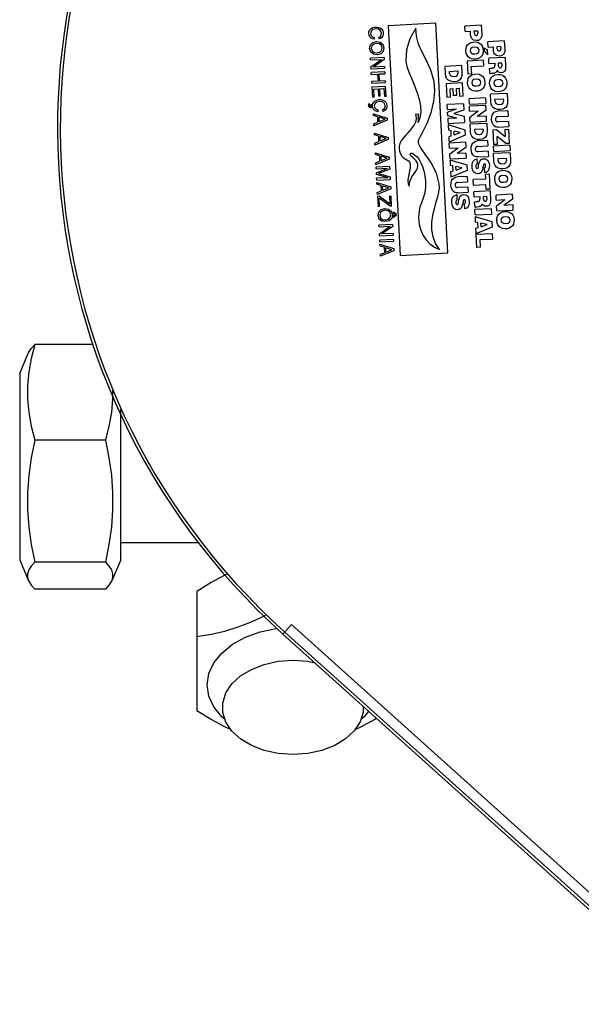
# Model space of a CAD drawing. Extents: x 40.7 to 137.4, y -250.8 to -221.5.
# Tile 152 of 256: x 62.0942 to 62.1619, y -240.1871 to -240.0683. Entities that reach past the tile are written whole.
import ezdxf

# ---------------------------------------------------------------- set-up
doc = ezdxf.new("R2010")
doc.units = 0
doc.header["$MEASUREMENT"] = 0
doc.layers.get('0').update_dxf_attribs({"linetype": 'CONTINUOUS'})

msp = doc.modelspace()

# ---------------------------------------------------------------- linework, layer by layer
at = {"color": 7, "linetype": 'Continuous'}
for p, q in [((62.13667, -240.06933), (62.13691, -240.06925)), ((62.13691, -240.06925), (62.13718, -240.06923)), ((62.13718, -240.06923), (62.13744, -240.06927)), ((62.13744, -240.06927), (62.13766, -240.06936)), ((62.14433, -240.06876), (62.1386, -240.06906)), ((62.1386, -240.06906), (62.14005, -240.09679)), ((62.14578, -240.09647), (62.14433, -240.06876)), ((62.14982, -240.06901), (62.14784, -240.06911)), ((62.14787, -240.06976), (62.14784, -240.06911)), ((62.14982, -240.06901), (62.14988, -240.07006)), ((62.13652, -240.06973), (62.13646, -240.07002)), ((62.13694, -240.0707), (62.13693, -240.07048)), ((62.13747, -240.07044), (62.13748, -240.07065)), ((62.13776, -240.07018), (62.13779, -240.06997)), ((62.14787, -240.06976), (62.1485, -240.06973)), ((62.14897, -240.06969), (62.14938, -240.06967)), ((62.14898, -240.06997), (62.14897, -240.06969)), ((62.14938, -240.06967), (62.14939, -240.06995)), ((62.13694, -240.0707), (62.13671, -240.07065)), ((62.13717, -240.07097), (62.13762, -240.07105)), ((62.13762, -240.07105), (62.13793, -240.0713)), ((62.13793, -240.0713), (62.13808, -240.07173)), ((62.14991, -240.07148), (62.15, -240.07172)), ((62.15259, -240.07089), (62.15061, -240.07099)), ((62.15064, -240.07164), (62.15061, -240.07099)), ((62.15064, -240.07164), (62.15127, -240.07161)), ((62.15173, -240.07157), (62.15215, -240.07155)), ((62.15175, -240.07185), (62.15173, -240.07157)), ((62.15215, -240.07155), (62.15216, -240.07183)), ((62.15259, -240.07089), (62.15265, -240.07194)), ((62.13649, -240.07225), (62.13635, -240.07182)), ((62.13681, -240.0725), (62.13649, -240.07225)), ((62.13798, -240.07217), (62.13769, -240.07245)), ((62.13808, -240.07173), (62.13798, -240.07217)), ((62.14796, -240.07211), (62.14796, -240.07211)), ((62.14846, -240.07208), (62.14854, -240.07231)), ((62.14958, -240.07203), (62.14949, -240.0718)), ((62.14984, -240.07274), (62.14967, -240.0729)), ((62.14996, -240.07254), (62.14984, -240.07274)), ((62.15003, -240.07229), (62.14996, -240.07254)), ((62.15, -240.07172), (62.15005, -240.072)), ((62.15005, -240.072), (62.15003, -240.07229)), ((62.15013, -240.07173), (62.15015, -240.07211)), ((62.15013, -240.07173), (62.15056, -240.07199)), ((62.15059, -240.07256), (62.15015, -240.07211)), ((62.15059, -240.07256), (62.15056, -240.07199)), ((62.15139, -240.07244), (62.1513, -240.0721)), ((62.15222, -240.07271), (62.15203, -240.07274)), ((62.13809, -240.0729), (62.13645, -240.07298)), ((62.13647, -240.07319), (62.13645, -240.07298)), ((62.13647, -240.07319), (62.1378, -240.07313)), ((62.13651, -240.07404), (62.1378, -240.07313)), ((62.13652, -240.07428), (62.13651, -240.07404)), ((62.1381, -240.07316), (62.13682, -240.07405)), ((62.13815, -240.07398), (62.13682, -240.07405)), ((62.13809, -240.0729), (62.1381, -240.07316)), ((62.13815, -240.07398), (62.13816, -240.0742)), ((62.14744, -240.07387), (62.14545, -240.07397)), ((62.14549, -240.07485), (62.14545, -240.07397)), ((62.14744, -240.07387), (62.14749, -240.07479)), ((62.15005, -240.07324), (62.1481, -240.07334)), ((62.1481, -240.07334), (62.14818, -240.0749)), ((62.14861, -240.07397), (62.15009, -240.07389)), ((62.14866, -240.07488), (62.14861, -240.07397)), ((62.14967, -240.0729), (62.14945, -240.07302)), ((62.15005, -240.07324), (62.15009, -240.07389)), ((62.15268, -240.07288), (62.15071, -240.07298)), ((62.15074, -240.07361), (62.15071, -240.07298)), ((62.15074, -240.07361), (62.15145, -240.07357)), ((62.15145, -240.07357), (62.15146, -240.07384)), ((62.15188, -240.07355), (62.15226, -240.07353)), ((62.15189, -240.07389), (62.15188, -240.07355)), ((62.15226, -240.07353), (62.15228, -240.07389)), ((62.15268, -240.07288), (62.15274, -240.07406)), ((62.13652, -240.07428), (62.13816, -240.0742)), ((62.13818, -240.07463), (62.13654, -240.07471)), ((62.13655, -240.07493), (62.13654, -240.07471)), ((62.13655, -240.07493), (62.13732, -240.07489)), ((62.13732, -240.07489), (62.13737, -240.07575)), ((62.13752, -240.07488), (62.13819, -240.07485)), ((62.13756, -240.07574), (62.13752, -240.07488)), ((62.13818, -240.07463), (62.13819, -240.07485)), ((62.14599, -240.07457), (62.14699, -240.07452)), ((62.146, -240.07484), (62.14599, -240.07457)), ((62.14699, -240.07452), (62.147, -240.07481)), ((62.14866, -240.07488), (62.14818, -240.0749)), ((62.15078, -240.07424), (62.15083, -240.07489)), ((62.15099, -240.07419), (62.15113, -240.07418)), ((62.15106, -240.0748), (62.15138, -240.07478)), ((62.15123, -240.07417), (62.15113, -240.07418)), ((62.1515, -240.07499), (62.1518, -240.07494)), ((62.1518, -240.07494), (62.1521, -240.07496)), ((62.1521, -240.07496), (62.15238, -240.07504)), ((62.15238, -240.07504), (62.15259, -240.07519)), ((62.15259, -240.07519), (62.15275, -240.07539)), ((62.13737, -240.07575), (62.1366, -240.07579)), ((62.13661, -240.07601), (62.1366, -240.07579)), ((62.13661, -240.07601), (62.13824, -240.07593)), ((62.13827, -240.0764), (62.13663, -240.07648)), ((62.13823, -240.0757), (62.13756, -240.07574)), ((62.13823, -240.0757), (62.13824, -240.07593)), ((62.13833, -240.0776), (62.13827, -240.0764)), ((62.14755, -240.07596), (62.14557, -240.07606)), ((62.14557, -240.07606), (62.14565, -240.07773)), ((62.1458, -240.07561), (62.14564, -240.07542)), ((62.14601, -240.07573), (62.1458, -240.07561)), ((62.14728, -240.07554), (62.14711, -240.07568)), ((62.14764, -240.07758), (62.14755, -240.07596)), ((62.14817, -240.07598), (62.14818, -240.07569)), ((62.14821, -240.07626), (62.14817, -240.07598)), ((62.14817, -240.07598), (62.14817, -240.07598)), ((62.14818, -240.07569), (62.14825, -240.07544)), ((62.14866, -240.07595), (62.14874, -240.07618)), ((62.15082, -240.07604), (62.15084, -240.07573)), ((62.15082, -240.07604), (62.15082, -240.07604)), ((62.15084, -240.07573), (62.15092, -240.07548)), ((62.15132, -240.07601), (62.1514, -240.07624)), ((62.13663, -240.07648), (62.1367, -240.07769)), ((62.13684, -240.0767), (62.13739, -240.07667)), ((62.13689, -240.07768), (62.13684, -240.0767)), ((62.13739, -240.07667), (62.13743, -240.07756)), ((62.13763, -240.07755), (62.13743, -240.07756)), ((62.13759, -240.07666), (62.13808, -240.07663)), ((62.13763, -240.07755), (62.13759, -240.07666)), ((62.13808, -240.07663), (62.13813, -240.07761)), ((62.13833, -240.0776), (62.13813, -240.07761)), ((62.14607, -240.07666), (62.1464, -240.07664)), ((62.14612, -240.0777), (62.14607, -240.07666)), ((62.1464, -240.07664), (62.14644, -240.0775)), ((62.14687, -240.07748), (62.14644, -240.0775)), ((62.14683, -240.07662), (62.14713, -240.0766)), ((62.14687, -240.07748), (62.14683, -240.07662)), ((62.14713, -240.0766), (62.14718, -240.0776)), ((62.14764, -240.07758), (62.14718, -240.0776)), ((62.15292, -240.07724), (62.15093, -240.07734)), ((62.15098, -240.07822), (62.15093, -240.07734)), ((62.15292, -240.07724), (62.15297, -240.07816)), ((62.13636, -240.07852), (62.13627, -240.07848)), ((62.13671, -240.07865), (62.13652, -240.07857)), ((62.13652, -240.07873), (62.13652, -240.07867)), ((62.13662, -240.0787), (62.1367, -240.07876)), ((62.13689, -240.07768), (62.1367, -240.07769)), ((62.13679, -240.07909), (62.1367, -240.07876)), ((62.1372, -240.07803), (62.13745, -240.07798)), ((62.13754, -240.0782), (62.1372, -240.07827)), ((62.13788, -240.07824), (62.13754, -240.0782)), ((62.13795, -240.07803), (62.13814, -240.07813)), ((62.13814, -240.07813), (62.13829, -240.07827)), ((62.14612, -240.0777), (62.14565, -240.07773)), ((62.14769, -240.07847), (62.1457, -240.07857)), ((62.14573, -240.07916), (62.1457, -240.07857)), ((62.14769, -240.07847), (62.14773, -240.07924)), ((62.15031, -240.07778), (62.14835, -240.07788)), ((62.14838, -240.07853), (62.14835, -240.07788)), ((62.14838, -240.07853), (62.15035, -240.07843)), ((62.15032, -240.07867), (62.14838, -240.07877)), ((62.14841, -240.07938), (62.14838, -240.07877)), ((62.15031, -240.07778), (62.15035, -240.07843)), ((62.15032, -240.07867), (62.15035, -240.07928)), ((62.15102, -240.07853), (62.15098, -240.07822)), ((62.15113, -240.07879), (62.15102, -240.07853)), ((62.15128, -240.07898), (62.15113, -240.07879)), ((62.15147, -240.07794), (62.15247, -240.07789)), ((62.15149, -240.0782), (62.15147, -240.07794)), ((62.15247, -240.07789), (62.15248, -240.07818)), ((62.13703, -240.07933), (62.13679, -240.07909)), ((62.13681, -240.07991), (62.1368, -240.07968)), ((62.1368, -240.07968), (62.13846, -240.08021)), ((62.13729, -240.08005), (62.13681, -240.07991)), ((62.13739, -240.07944), (62.13703, -240.07933)), ((62.13714, -240.07915), (62.13738, -240.07922)), ((62.13739, -240.07944), (62.13738, -240.07922)), ((62.13792, -240.07918), (62.13793, -240.0794)), ((62.14188, -240.07972), (62.14224, -240.07971)), ((62.14573, -240.07916), (62.14681, -240.0791)), ((62.14574, -240.07948), (62.14681, -240.0791)), ((62.14577, -240.07994), (62.14574, -240.07948)), ((62.14687, -240.08021), (62.14577, -240.07994)), ((62.14773, -240.07924), (62.14651, -240.07967)), ((62.14651, -240.07967), (62.14776, -240.07997)), ((62.14776, -240.07997), (62.1478, -240.08075)), ((62.14841, -240.07938), (62.14945, -240.07933)), ((62.14844, -240.08008), (62.14945, -240.07933)), ((62.15035, -240.07928), (62.14933, -240.08002)), ((62.15039, -240.07997), (62.14933, -240.08002)), ((62.15039, -240.07997), (62.15042, -240.08059)), ((62.15149, -240.0791), (62.15128, -240.07898)), ((62.15156, -240.07942), (62.15178, -240.07938)), ((62.15302, -240.07932), (62.15178, -240.07938)), ((62.1518, -240.08003), (62.15306, -240.07996)), ((62.15277, -240.07891), (62.15259, -240.07905)), ((62.15302, -240.07932), (62.15306, -240.07996)), ((62.13686, -240.0809), (62.13732, -240.08071)), ((62.13687, -240.08114), (62.13686, -240.0809)), ((62.13848, -240.08046), (62.13687, -240.08114)), ((62.13729, -240.08005), (62.13732, -240.08071)), ((62.13752, -240.08063), (62.13749, -240.08011)), ((62.13823, -240.08034), (62.13749, -240.08011)), ((62.13752, -240.08063), (62.13823, -240.08034)), ((62.13846, -240.08021), (62.13848, -240.08046)), ((62.14687, -240.08021), (62.14579, -240.08027)), ((62.14579, -240.08027), (62.1458, -240.08063)), ((62.1458, -240.08063), (62.14581, -240.08085)), ((62.14581, -240.08085), (62.1478, -240.08075)), ((62.14583, -240.081), (62.14583, -240.0812)), ((62.14583, -240.081), (62.14785, -240.08161)), ((62.14848, -240.08069), (62.14844, -240.08008)), ((62.14848, -240.08069), (62.15042, -240.08059)), ((62.15047, -240.08085), (62.14848, -240.08095)), ((62.14852, -240.08183), (62.14848, -240.08095)), ((62.15047, -240.08085), (62.15052, -240.08177)), ((62.15105, -240.08038), (62.15107, -240.08009)), ((62.15109, -240.08063), (62.15105, -240.08038)), ((62.15309, -240.0806), (62.15183, -240.08067)), ((62.15309, -240.0806), (62.15312, -240.08124)), ((62.13693, -240.08223), (62.13692, -240.08201)), ((62.13692, -240.08201), (62.13858, -240.08254)), ((62.13741, -240.08238), (62.13693, -240.08223)), ((62.14583, -240.0812), (62.14585, -240.08163)), ((62.14585, -240.08163), (62.14613, -240.0817)), ((62.14789, -240.08227), (62.14593, -240.0831)), ((62.14613, -240.0817), (62.14616, -240.08237)), ((62.14655, -240.08223), (62.14653, -240.08179)), ((62.14728, -240.08196), (62.14653, -240.08179)), ((62.14655, -240.08223), (62.14728, -240.08196)), ((62.14785, -240.08161), (62.14789, -240.08227)), ((62.14857, -240.08214), (62.14852, -240.08183)), ((62.14867, -240.0824), (62.14857, -240.08214)), ((62.14902, -240.08155), (62.15002, -240.0815)), ((62.14903, -240.08182), (62.14902, -240.08155)), ((62.14998, -240.082), (62.15003, -240.08179)), ((62.15002, -240.0815), (62.15003, -240.08179)), ((62.15119, -240.08161), (62.15164, -240.08158)), ((62.15119, -240.08161), (62.15128, -240.0834)), ((62.15164, -240.08158), (62.1527, -240.08244)), ((62.15187, -240.08131), (62.15312, -240.08124)), ((62.15265, -240.08157), (62.15314, -240.08154)), ((62.15265, -240.08157), (62.1527, -240.08244)), ((62.15323, -240.08326), (62.15314, -240.08154)), ((62.13698, -240.08323), (62.13744, -240.08303)), ((62.13699, -240.08346), (62.13698, -240.08323)), ((62.1386, -240.08279), (62.13699, -240.08346)), ((62.13741, -240.08238), (62.13744, -240.08303)), ((62.13764, -240.08296), (62.13761, -240.08244)), ((62.13835, -240.08267), (62.13761, -240.08244)), ((62.13764, -240.08296), (62.13835, -240.08267)), ((62.13858, -240.08254), (62.1386, -240.08279)), ((62.14616, -240.08237), (62.14589, -240.08245)), ((62.14589, -240.08245), (62.14592, -240.08285)), ((62.14592, -240.08285), (62.14593, -240.0831)), ((62.14791, -240.08313), (62.14595, -240.08323)), ((62.14598, -240.08384), (62.14595, -240.08323)), ((62.14791, -240.08313), (62.14794, -240.08374)), ((62.14883, -240.08259), (62.14867, -240.0824)), ((62.14903, -240.08271), (62.14883, -240.08259)), ((62.14911, -240.08301), (62.14932, -240.08297)), ((62.15057, -240.08291), (62.14932, -240.08297)), ((62.15031, -240.08252), (62.15013, -240.08266)), ((62.15057, -240.08291), (62.1506, -240.08356)), ((62.15178, -240.08338), (62.15128, -240.0834)), ((62.15324, -240.08348), (62.15128, -240.08358)), ((62.15178, -240.08338), (62.15173, -240.08241)), ((62.15279, -240.08328), (62.15173, -240.08241)), ((62.15323, -240.08326), (62.15279, -240.08328)), ((62.15324, -240.08348), (62.15328, -240.08413)), ((62.13705, -240.08461), (62.13704, -240.08438)), ((62.13704, -240.08438), (62.1387, -240.08491)), ((62.13753, -240.08476), (62.13705, -240.08461)), ((62.14598, -240.08384), (62.14703, -240.08378)), ((62.14602, -240.08453), (62.14703, -240.08378)), ((62.14605, -240.08514), (62.14602, -240.08453)), ((62.14794, -240.08374), (62.14691, -240.08448)), ((62.14797, -240.08442), (62.14691, -240.08448)), ((62.14797, -240.08442), (62.14801, -240.08504)), ((62.14863, -240.08422), (62.1486, -240.08397)), ((62.14891, -240.08475), (62.14879, -240.08462)), ((62.14934, -240.08362), (62.14926, -240.08364)), ((62.14934, -240.08362), (62.1506, -240.08356)), ((62.15063, -240.0842), (62.14937, -240.08426)), ((62.15063, -240.0842), (62.15067, -240.08484)), ((62.15131, -240.08423), (62.15128, -240.08358)), ((62.15329, -240.08438), (62.1513, -240.08449)), ((62.15134, -240.08537), (62.1513, -240.08449)), ((62.15131, -240.08423), (62.15328, -240.08413)), ((62.15329, -240.08438), (62.15334, -240.08531)), ((62.1371, -240.0856), (62.13756, -240.08541)), ((62.13711, -240.08584), (62.1371, -240.0856)), ((62.13872, -240.08517), (62.13711, -240.08584)), ((62.13753, -240.08476), (62.13756, -240.08541)), ((62.13776, -240.08533), (62.13773, -240.08482)), ((62.13847, -240.08504), (62.13773, -240.08482)), ((62.13776, -240.08533), (62.13847, -240.08504)), ((62.1387, -240.08491), (62.13872, -240.08517)), ((62.14604, -240.08524), (62.14605, -240.08544)), ((62.14604, -240.08524), (62.14807, -240.08585)), ((62.14605, -240.08514), (62.14801, -240.08504)), ((62.14605, -240.08544), (62.14606, -240.08587)), ((62.14606, -240.08587), (62.14634, -240.08594)), ((62.14807, -240.08585), (62.1481, -240.08651)), ((62.1487, -240.08606), (62.14871, -240.08579)), ((62.14871, -240.08579), (62.14876, -240.08557)), ((62.14876, -240.08557), (62.14885, -240.08539)), ((62.14906, -240.08484), (62.14891, -240.08475)), ((62.14936, -240.08575), (62.14932, -240.08511)), ((62.14942, -240.0849), (62.15067, -240.08484)), ((62.1495, -240.08598), (62.14954, -240.08573)), ((62.14954, -240.08573), (62.14961, -240.0855)), ((62.14961, -240.0855), (62.14971, -240.08531)), ((62.14971, -240.08531), (62.14981, -240.08522)), ((62.14981, -240.08522), (62.14995, -240.08514)), ((62.14995, -240.08514), (62.15012, -240.08511)), ((62.15139, -240.08568), (62.15134, -240.08537)), ((62.15184, -240.08509), (62.15283, -240.08504)), ((62.15185, -240.08535), (62.15184, -240.08509)), ((62.1528, -240.08554), (62.15285, -240.08533)), ((62.15283, -240.08504), (62.15285, -240.08533)), ((62.13876, -240.08603), (62.13712, -240.08612)), ((62.13714, -240.08633), (62.13712, -240.08612)), ((62.13714, -240.08633), (62.13852, -240.08626)), ((62.13716, -240.0868), (62.13852, -240.08626)), ((62.13717, -240.08701), (62.13716, -240.0868)), ((62.13858, -240.0874), (62.13717, -240.08701)), ((62.13878, -240.08635), (62.13741, -240.08689)), ((62.13741, -240.08689), (62.13882, -240.08728)), ((62.13876, -240.08603), (62.13878, -240.08635)), ((62.14637, -240.08661), (62.14611, -240.08669)), ((62.14611, -240.08669), (62.14613, -240.08709)), ((62.14613, -240.08709), (62.14614, -240.08734)), ((62.1481, -240.08651), (62.14614, -240.08734)), ((62.14634, -240.08594), (62.14637, -240.08661)), ((62.14677, -240.08647), (62.14674, -240.08604)), ((62.14749, -240.0862), (62.14674, -240.08604)), ((62.14677, -240.08647), (62.14749, -240.0862)), ((62.14873, -240.0863), (62.1487, -240.08606)), ((62.14878, -240.08651), (62.14873, -240.0863)), ((62.14888, -240.08669), (62.14878, -240.08651)), ((62.14946, -240.08692), (62.14936, -240.08693)), ((62.1497, -240.08684), (62.14963, -240.08688)), ((62.14976, -240.08679), (62.1497, -240.08684)), ((62.14987, -240.08662), (62.14976, -240.08679)), ((62.14996, -240.08643), (62.14987, -240.08662)), ((62.15001, -240.0862), (62.14996, -240.08643)), ((62.15002, -240.08609), (62.15001, -240.0862)), ((62.15017, -240.08621), (62.15021, -240.08683)), ((62.15039, -240.08678), (62.15021, -240.08683)), ((62.15028, -240.08696), (62.15079, -240.08694)), ((62.15028, -240.08696), (62.15031, -240.08756)), ((62.15031, -240.08613), (62.15034, -240.08605)), ((62.15073, -240.08638), (62.15065, -240.08655)), ((62.15088, -240.08878), (62.15079, -240.08694)), ((62.15145, -240.08729), (62.15153, -240.08704)), ((62.15153, -240.08704), (62.15167, -240.08683)), ((62.15297, -240.0866), (62.15318, -240.08675)), ((62.13858, -240.0874), (62.13719, -240.08747)), ((62.1372, -240.08769), (62.13719, -240.08747)), ((62.1372, -240.08769), (62.13884, -240.0876)), ((62.13723, -240.08819), (62.13722, -240.08797)), ((62.13722, -240.08797), (62.13889, -240.0885)), ((62.13771, -240.08834), (62.13723, -240.08819)), ((62.13882, -240.08728), (62.13884, -240.0876)), ((62.14667, -240.08735), (62.14689, -240.08731)), ((62.14813, -240.08724), (62.14689, -240.08731)), ((62.14691, -240.08797), (62.14817, -240.08791)), ((62.14813, -240.08724), (62.14817, -240.08791)), ((62.15031, -240.08756), (62.14883, -240.08763)), ((62.14886, -240.08828), (62.14883, -240.08763)), ((62.14886, -240.08828), (62.15034, -240.0882)), ((62.15034, -240.0882), (62.15037, -240.0888)), ((62.15144, -240.08759), (62.15145, -240.08729)), ((62.15148, -240.08788), (62.15144, -240.08759)), ((62.15144, -240.08759), (62.15144, -240.0876)), ((62.15192, -240.08757), (62.152, -240.08779)), ((62.13728, -240.08919), (62.13775, -240.08899)), ((62.13729, -240.08942), (62.13728, -240.08919)), ((62.1389, -240.08875), (62.13729, -240.08942)), ((62.13771, -240.08834), (62.13775, -240.08899)), ((62.13794, -240.08892), (62.13791, -240.0884)), ((62.13865, -240.08863), (62.13791, -240.0884)), ((62.13794, -240.08892), (62.13865, -240.08863)), ((62.13889, -240.0885), (62.1389, -240.08875)), ((62.14648, -240.08908), (62.14635, -240.08894)), ((62.14662, -240.08917), (62.14648, -240.08908)), ((62.14692, -240.09007), (62.14689, -240.08944)), ((62.1482, -240.08852), (62.14694, -240.08859)), ((62.14698, -240.08923), (62.14823, -240.08916)), ((62.14738, -240.08954), (62.14753, -240.08947)), ((62.14753, -240.08947), (62.14769, -240.08943)), ((62.14769, -240.08943), (62.14787, -240.08945)), ((62.1482, -240.08852), (62.14823, -240.08916)), ((62.15088, -240.08899), (62.14891, -240.08909)), ((62.14894, -240.08971), (62.14891, -240.08909)), ((62.15088, -240.08878), (62.15037, -240.0888)), ((62.15088, -240.08899), (62.15094, -240.09016)), ((62.15354, -240.08939), (62.1516, -240.08949)), ((62.15163, -240.0901), (62.1516, -240.08949)), ((62.15354, -240.08939), (62.15357, -240.09)), ((62.1373, -240.08961), (62.1375, -240.0896)), ((62.1373, -240.08961), (62.13737, -240.0909)), ((62.1375, -240.0896), (62.13879, -240.09055)), ((62.13756, -240.09089), (62.13751, -240.08988)), ((62.13881, -240.09082), (62.13751, -240.08988)), ((62.13875, -240.08962), (62.13894, -240.08961)), ((62.13875, -240.08962), (62.13879, -240.09055)), ((62.139, -240.09082), (62.13894, -240.08961)), ((62.14677, -240.09017), (62.14674, -240.09027)), ((62.14707, -240.0903), (62.14711, -240.09006)), ((62.14711, -240.09006), (62.14718, -240.08983)), ((62.14718, -240.08983), (62.14728, -240.08964)), ((62.14728, -240.08964), (62.14738, -240.08954)), ((62.14758, -240.09053), (62.14753, -240.09076)), ((62.1476, -240.09042), (62.14758, -240.09053)), ((62.14775, -240.09053), (62.14778, -240.09116)), ((62.14788, -240.09045), (62.14791, -240.09037)), ((62.14836, -240.0905), (62.14831, -240.0907)), ((62.14837, -240.09026), (62.14836, -240.0905)), ((62.14894, -240.08971), (62.14965, -240.08968)), ((62.14897, -240.09034), (62.14903, -240.09099)), ((62.14943, -240.09027), (62.14933, -240.09028)), ((62.14965, -240.08968), (62.14966, -240.08994)), ((62.15004, -240.09071), (62.14993, -240.09054)), ((62.15008, -240.08966), (62.15046, -240.08964)), ((62.15009, -240.08999), (62.15008, -240.08966)), ((62.15046, -240.08964), (62.15048, -240.08999)), ((62.15163, -240.0901), (62.15267, -240.09004)), ((62.15166, -240.09079), (62.15267, -240.09004)), ((62.15357, -240.09), (62.15255, -240.09074)), ((62.13756, -240.09089), (62.13737, -240.0909)), ((62.13776, -240.09122), (62.1382, -240.09111)), ((62.13822, -240.09133), (62.13787, -240.09142)), ((62.1382, -240.09111), (62.13864, -240.09118)), ((62.13856, -240.09139), (62.13822, -240.09133)), ((62.1388, -240.09157), (62.13856, -240.09139)), ((62.13864, -240.09118), (62.13896, -240.09143)), ((62.13891, -240.09187), (62.1388, -240.09157)), ((62.139, -240.09082), (62.13881, -240.09082)), ((62.13896, -240.09143), (62.1391, -240.09186)), ((62.1391, -240.09186), (62.13901, -240.0923)), ((62.1392, -240.09152), (62.13921, -240.0917)), ((62.1392, -240.09152), (62.13953, -240.09173)), ((62.13943, -240.09184), (62.13921, -240.0917)), ((62.13923, -240.092), (62.13943, -240.09184)), ((62.13953, -240.09173), (62.13954, -240.09194)), ((62.14645, -240.09101), (62.14635, -240.09084)), ((62.14733, -240.09112), (62.14727, -240.09117)), ((62.14744, -240.09095), (62.14733, -240.09112)), ((62.14753, -240.09076), (62.14744, -240.09095)), ((62.14831, -240.0907), (62.14822, -240.09088)), ((62.15101, -240.09114), (62.14905, -240.09124)), ((62.14908, -240.09189), (62.14905, -240.09124)), ((62.14908, -240.09189), (62.15104, -240.09179)), ((62.14926, -240.09091), (62.14958, -240.09088)), ((62.15058, -240.09082), (62.15043, -240.09084)), ((62.15101, -240.09114), (62.15104, -240.09179)), ((62.15169, -240.0914), (62.15166, -240.09079)), ((62.15169, -240.0914), (62.15364, -240.09131)), ((62.15361, -240.09068), (62.15255, -240.09074)), ((62.15361, -240.09068), (62.15364, -240.09131)), ((62.13752, -240.09238), (62.13738, -240.09195)), ((62.13912, -240.09303), (62.13748, -240.09311)), ((62.13784, -240.09263), (62.13752, -240.09238)), ((62.13861, -240.09238), (62.13884, -240.09216)), ((62.13901, -240.0923), (62.13872, -240.09258)), ((62.13884, -240.09216), (62.13891, -240.09187)), ((62.13912, -240.09303), (62.13913, -240.09329)), ((62.13923, -240.092), (62.13924, -240.09218)), ((62.13954, -240.09194), (62.13924, -240.09218)), ((62.14907, -240.09207), (62.14908, -240.09228)), ((62.14907, -240.09207), (62.1511, -240.09269)), ((62.14908, -240.09228), (62.14909, -240.09271)), ((62.14909, -240.09271), (62.14937, -240.09278)), ((62.14937, -240.09278), (62.1494, -240.09345)), ((62.1498, -240.09331), (62.14977, -240.09287)), ((62.15052, -240.09304), (62.14977, -240.09287)), ((62.1498, -240.09331), (62.15052, -240.09304)), ((62.1511, -240.09269), (62.15113, -240.09335)), ((62.1517, -240.09257), (62.15171, -240.09227)), ((62.15174, -240.09286), (62.1517, -240.09257)), ((62.1517, -240.09257), (62.1517, -240.09258)), ((62.15171, -240.09227), (62.15179, -240.09202)), ((62.15219, -240.09255), (62.15227, -240.09278)), ((62.13749, -240.09333), (62.13748, -240.09311)), ((62.13749, -240.09333), (62.13883, -240.09326)), ((62.13754, -240.09417), (62.13883, -240.09326)), ((62.13755, -240.09441), (62.13754, -240.09417)), ((62.13913, -240.09329), (62.13784, -240.09418)), ((62.13917, -240.09411), (62.13784, -240.09418)), ((62.13917, -240.09411), (62.13918, -240.09433)), ((62.1494, -240.09345), (62.14913, -240.09353)), ((62.14913, -240.09353), (62.14916, -240.09393)), ((62.14916, -240.09393), (62.14917, -240.09422)), ((62.15112, -240.09415), (62.14916, -240.09425)), ((62.15113, -240.09335), (62.14917, -240.09418)), ((62.15112, -240.09415), (62.15115, -240.0948)), ((62.13755, -240.09441), (62.13918, -240.09433)), ((62.13921, -240.09484), (62.13757, -240.09492)), ((62.13759, -240.09514), (62.13757, -240.09492)), ((62.13759, -240.09514), (62.13922, -240.09506)), ((62.13761, -240.09564), (62.1376, -240.09542)), ((62.1376, -240.09542), (62.13927, -240.09595)), ((62.13921, -240.09484), (62.13922, -240.09506)), ((62.14917, -240.09425), (62.14925, -240.09581)), ((62.14968, -240.09487), (62.15115, -240.0948)), ((62.14973, -240.09578), (62.14968, -240.09487)), ((62.13809, -240.09579), (62.13761, -240.09564)), ((62.13766, -240.09664), (62.13813, -240.09645)), ((62.13928, -240.0962), (62.13767, -240.09687)), ((62.13809, -240.09579), (62.13813, -240.09645)), ((62.13832, -240.09637), (62.13829, -240.09585)), ((62.13903, -240.09608), (62.13829, -240.09585)), ((62.13832, -240.09637), (62.13903, -240.09608)), ((62.13927, -240.09595), (62.13928, -240.0962)), ((62.14005, -240.09679), (62.14578, -240.09647)), ((62.14973, -240.09578), (62.14925, -240.09581)), ((62.13767, -240.09687), (62.13766, -240.09664))]:
    msp.add_line(p, q, dxfattribs=at)
at = {"color": 6, "linetype": 'Continuous'}
for p, q in [((62.10304, -240.10751), (62.09598, -240.10751)), ((62.09415, -240.11103), (62.09523, -240.1085)), ((62.09415, -240.11103), (62.09415, -240.13349)), ((62.10636, -240.13349), (62.10636, -240.11534)), ((62.10453, -240.11904), (62.09598, -240.11904)), ((62.11576, -240.13142), (62.10636, -240.13142)), ((62.09415, -240.13349), (62.09523, -240.13602)), ((62.10453, -240.13378), (62.09598, -240.13378)), ((62.10636, -240.13349), (62.10528, -240.13602)), ((62.10453, -240.13701), (62.09598, -240.13701)), ((62.11551, -240.13729), (62.11551, -240.15169)), ((62.12694, -240.14129), (62.12589, -240.14246)), ((62.12694, -240.14129), (62.19046, -240.19847)), ((62.12589, -240.14246), (62.17054, -240.18264)), ((62.18964, -240.19937), (62.12613, -240.1422))]:
    msp.add_line(p, q, dxfattribs=at)
at = {"color": 7, "linetype": 'Continuous'}
for points in [[(62.13626, -240.07002), (62.13627, -240.06981), (62.13635, -240.06962)], [(62.13638, -240.0704), (62.13629, -240.07022), (62.13626, -240.07002)], [(62.13635, -240.06962), (62.13648, -240.06945), (62.13667, -240.06933)], [(62.13671, -240.07065), (62.13652, -240.07055), (62.13638, -240.0704)], [(62.13646, -240.07002), (62.13652, -240.07025), (62.13669, -240.07041), (62.13693, -240.07048)], [(62.13709, -240.06946), (62.13675, -240.06953), (62.13652, -240.06973)], [(62.13779, -240.06997), (62.13768, -240.06967), (62.13743, -240.0695), (62.13709, -240.06946)], [(62.13747, -240.07044), (62.13766, -240.07035), (62.13776, -240.07018)], [(62.13783, -240.07047), (62.13768, -240.07059), (62.13748, -240.07065)], [(62.13766, -240.06936), (62.13782, -240.0695), (62.13793, -240.06968)], [(62.13798, -240.07011), (62.13793, -240.0703), (62.13783, -240.07047)], [(62.13793, -240.06968), (62.13798, -240.06989), (62.13798, -240.07011)], [(62.14191, -240.06935), (62.14118, -240.07065), (62.14079, -240.07196), (62.14071, -240.07335)], [(62.14414, -240.07581), (62.14374, -240.07443), (62.14322, -240.07326), (62.14268, -240.07224), (62.14225, -240.07128), (62.14199, -240.07032), (62.14191, -240.06935)], [(62.14853, -240.07022), (62.14852, -240.07006), (62.14851, -240.06989), (62.1485, -240.06973)], [(62.14927, -240.07086), (62.14888, -240.07079), (62.14863, -240.07056), (62.14853, -240.07022)], [(62.14898, -240.06997), (62.14899, -240.07004), (62.149, -240.0701), (62.14902, -240.07015)], [(62.14902, -240.07015), (62.14909, -240.07021), (62.14917, -240.07024)], [(62.14917, -240.07024), (62.14925, -240.07023), (62.14931, -240.07019), (62.14936, -240.07013), (62.14939, -240.07005), (62.14939, -240.06995)], [(62.14988, -240.07006), (62.14987, -240.07029), (62.14982, -240.07048), (62.14973, -240.07064), (62.1496, -240.07075), (62.14945, -240.07083), (62.14927, -240.07086)], [(62.13635, -240.07182), (62.13645, -240.07137), (62.13674, -240.07109), (62.13717, -240.07097)], [(62.13684, -240.07129), (62.13661, -240.07151), (62.13655, -240.07181)], [(62.13788, -240.07174), (62.13778, -240.07144), (62.13753, -240.07126), (62.13719, -240.0712), (62.13684, -240.07129)], [(62.14796, -240.07211), (62.14798, -240.07182), (62.14805, -240.07157), (62.14817, -240.07137), (62.14834, -240.07121), (62.14856, -240.07109), (62.14881, -240.07103), (62.14909, -240.07101), (62.14935, -240.07105), (62.14958, -240.07115), (62.14977, -240.0713), (62.14991, -240.07148)], [(62.14949, -240.0718), (62.14928, -240.07168), (62.149, -240.07165), (62.14872, -240.0717), (62.14851, -240.07186), (62.14846, -240.07208)], [(62.1513, -240.0721), (62.15129, -240.07194), (62.15128, -240.07177), (62.15127, -240.07161)], [(62.13655, -240.07181), (62.13665, -240.07211), (62.13689, -240.07229)], [(62.13769, -240.07245), (62.13726, -240.07257), (62.13681, -240.0725)], [(62.13689, -240.07229), (62.13723, -240.07234), (62.13759, -240.07225)], [(62.13759, -240.07225), (62.13782, -240.07203), (62.13788, -240.07174)], [(62.14824, -240.07282), (62.1481, -240.07263), (62.14801, -240.0724), (62.14796, -240.07211)], [(62.14865, -240.07306), (62.14843, -240.07297), (62.14824, -240.07282)], [(62.14854, -240.07231), (62.14875, -240.07244), (62.14903, -240.07247), (62.14932, -240.07241), (62.14952, -240.07226), (62.14958, -240.07203)], [(62.15203, -240.07274), (62.15165, -240.07267), (62.15139, -240.07244)], [(62.15175, -240.07185), (62.15175, -240.07191), (62.15176, -240.07198), (62.15179, -240.07203)], [(62.15179, -240.07203), (62.15186, -240.07209), (62.15194, -240.07211)], [(62.15194, -240.07211), (62.15201, -240.07211), (62.15208, -240.07207), (62.15213, -240.07201), (62.15216, -240.07193), (62.15216, -240.07182)], [(62.15265, -240.07194), (62.15264, -240.07217), (62.15258, -240.07236), (62.15249, -240.07251), (62.15237, -240.07263), (62.15222, -240.07271)], [(62.14071, -240.07335), (62.14085, -240.07398), (62.14109, -240.07467), (62.14139, -240.07541), (62.14172, -240.0762), (62.14205, -240.07706), (62.14231, -240.07792), (62.14247, -240.07873), (62.14251, -240.07949), (62.14241, -240.08016), (62.14221, -240.08075)], [(62.14945, -240.07302), (62.14919, -240.07309), (62.14892, -240.0731), (62.14865, -240.07306)], [(62.15142, -240.07407), (62.15145, -240.074), (62.15146, -240.07392), (62.15146, -240.07384)], [(62.15189, -240.07389), (62.1519, -240.07395), (62.15191, -240.074), (62.15193, -240.07405)], [(62.15193, -240.07405), (62.15199, -240.07411), (62.15206, -240.07414), (62.15213, -240.07414), (62.1522, -240.07411), (62.15225, -240.07406), (62.15228, -240.07398), (62.15228, -240.07388)], [(62.14564, -240.07542), (62.14554, -240.07516), (62.14549, -240.07485)], [(62.146, -240.07484), (62.14609, -240.07506), (62.14628, -240.07517), (62.14653, -240.07519), (62.14678, -240.07515), (62.14695, -240.07502), (62.147, -240.07481)], [(62.14749, -240.07479), (62.14748, -240.07508), (62.14741, -240.07534), (62.14728, -240.07554)], [(62.14825, -240.07544), (62.14837, -240.07524), (62.14854, -240.07508), (62.14876, -240.07496)], [(62.14876, -240.07496), (62.14901, -240.07489), (62.14929, -240.07488)], [(62.14929, -240.07488), (62.14955, -240.07492), (62.14978, -240.07502), (62.14997, -240.07516), (62.15011, -240.07535)], [(62.15078, -240.07424), (62.15088, -240.07421), (62.15099, -240.07419)], [(62.15092, -240.07481), (62.15089, -240.07483), (62.15087, -240.07486), (62.15083, -240.07489)], [(62.15106, -240.0748), (62.15101, -240.07481), (62.15096, -240.0748), (62.15092, -240.07481)], [(62.15092, -240.07548), (62.15106, -240.07527), (62.15125, -240.0751), (62.1515, -240.07499)], [(62.15123, -240.07417), (62.15131, -240.07415), (62.15137, -240.07412), (62.15142, -240.07407)], [(62.15171, -240.07451), (62.15164, -240.07462), (62.15156, -240.0747), (62.15147, -240.07475), (62.15138, -240.07478)], [(62.15174, -240.07443), (62.15173, -240.07446), (62.15172, -240.07448), (62.15171, -240.07451)], [(62.15223, -240.07473), (62.15202, -240.07471), (62.15185, -240.07461), (62.15174, -240.07443)], [(62.15262, -240.07456), (62.15251, -240.07466), (62.15238, -240.07471), (62.15223, -240.07473)], [(62.15274, -240.07406), (62.15274, -240.07425), (62.15269, -240.07442), (62.15262, -240.07456)], [(62.14264, -240.08212), (62.14334, -240.08074), (62.14382, -240.07942), (62.1441, -240.07816), (62.1442, -240.07696), (62.14414, -240.07581)], [(62.14711, -240.07568), (62.14686, -240.07578), (62.14657, -240.07582), (62.14628, -240.0758), (62.14601, -240.07573)], [(62.15016, -240.0764), (62.15004, -240.0766), (62.14987, -240.07677), (62.14965, -240.07689), (62.14939, -240.07695), (62.14912, -240.07697), (62.14885, -240.07693), (62.14863, -240.07683), (62.14844, -240.07668), (62.1483, -240.0765), (62.14821, -240.07626)], [(62.14892, -240.07557), (62.14871, -240.07572), (62.14866, -240.07595)], [(62.14874, -240.07618), (62.14895, -240.0763), (62.14923, -240.07633), (62.14952, -240.07628), (62.14972, -240.07612), (62.14978, -240.07589)], [(62.14978, -240.07589), (62.14969, -240.07567), (62.14948, -240.07554), (62.1492, -240.07551), (62.14892, -240.07557)], [(62.15011, -240.07535), (62.1502, -240.07559), (62.15025, -240.07587)], [(62.15025, -240.07587), (62.15023, -240.07616), (62.15016, -240.0764)], [(62.1511, -240.07674), (62.15096, -240.07656), (62.15087, -240.07632), (62.15082, -240.07604)], [(62.15244, -240.07595), (62.15235, -240.07573), (62.15214, -240.0756), (62.15186, -240.07557), (62.15157, -240.07563), (62.15137, -240.07578), (62.15132, -240.07601)], [(62.1514, -240.07624), (62.15161, -240.07636), (62.15189, -240.07639), (62.15217, -240.07634), (62.15238, -240.07618), (62.15244, -240.07595)], [(62.15275, -240.07539), (62.15286, -240.07563), (62.15291, -240.07593)], [(62.15291, -240.07593), (62.15289, -240.07622), (62.15282, -240.07646)], [(62.15151, -240.07699), (62.15128, -240.07689), (62.1511, -240.07674)], [(62.15231, -240.07695), (62.15205, -240.07701), (62.15178, -240.07703), (62.15151, -240.07699)], [(62.15282, -240.07646), (62.1527, -240.07666), (62.15253, -240.07683), (62.15231, -240.07695)], [(62.13623, -240.0787), (62.13624, -240.07863), (62.13625, -240.07856), (62.13627, -240.07848)], [(62.13662, -240.0787), (62.13662, -240.07879), (62.1366, -240.07887), (62.13656, -240.07893), (62.13649, -240.07896), (62.13641, -240.07896), (62.13634, -240.07893), (62.13629, -240.07888), (62.13625, -240.0788), (62.13623, -240.0787)], [(62.13636, -240.07852), (62.13635, -240.07857), (62.13634, -240.07863), (62.13634, -240.07868), (62.13635, -240.07872), (62.13637, -240.07876), (62.1364, -240.07878), (62.13644, -240.07879), (62.13649, -240.07877), (62.13652, -240.07873)], [(62.13652, -240.07867), (62.13652, -240.07864), (62.13651, -240.0786), (62.13652, -240.07857)], [(62.13671, -240.07865), (62.13675, -240.07845), (62.13685, -240.07827), (62.137, -240.07813), (62.1372, -240.07803)], [(62.1372, -240.07827), (62.13697, -240.07847), (62.1369, -240.07876)], [(62.1369, -240.07876), (62.13697, -240.07899), (62.13714, -240.07915)], [(62.13745, -240.07798), (62.13771, -240.07798), (62.13795, -240.07803)], [(62.13823, -240.07871), (62.13813, -240.07841), (62.13788, -240.07824)], [(62.13792, -240.07918), (62.1381, -240.07909), (62.13821, -240.07892), (62.13823, -240.07871)], [(62.13829, -240.07827), (62.13839, -240.07846), (62.13843, -240.07867), (62.13842, -240.07889)], [(62.15149, -240.0782), (62.15157, -240.07843), (62.15176, -240.07854), (62.15201, -240.07856), (62.15226, -240.07852), (62.15244, -240.07839), (62.15248, -240.07818)], [(62.15297, -240.07816), (62.15296, -240.07845), (62.15289, -240.07871), (62.15277, -240.07891)], [(62.13842, -240.07889), (62.13837, -240.07907), (62.13826, -240.07922), (62.13812, -240.07933), (62.13793, -240.0794)], [(62.14188, -240.07972), (62.14196, -240.08017), (62.14191, -240.0806), (62.14173, -240.08104)], [(62.14221, -240.08075), (62.14225, -240.08041), (62.14226, -240.08006), (62.14224, -240.0797)], [(62.15107, -240.08009), (62.15113, -240.07985), (62.15124, -240.07966), (62.15138, -240.07951), (62.15156, -240.07942)], [(62.15259, -240.07905), (62.15234, -240.07915), (62.15206, -240.07919), (62.15176, -240.07917), (62.15149, -240.0791)], [(62.14173, -240.08104), (62.14136, -240.08152), (62.141, -240.08193), (62.14067, -240.08229), (62.14039, -240.08263), (62.14017, -240.08295), (62.14001, -240.08328), (62.13993, -240.08359), (62.13992, -240.08387)], [(62.15124, -240.08102), (62.15115, -240.08084), (62.15109, -240.08063)], [(62.15187, -240.08131), (62.15168, -240.0813), (62.15152, -240.08125), (62.15137, -240.08116), (62.15124, -240.08102)], [(62.1518, -240.08003), (62.15171, -240.08005), (62.15163, -240.08011), (62.15157, -240.0802), (62.15154, -240.08031), (62.15155, -240.08043), (62.15158, -240.08053), (62.15164, -240.08061)], [(62.15164, -240.08061), (62.15173, -240.08065), (62.15183, -240.08067)], [(62.14278, -240.08414), (62.14258, -240.08387), (62.14241, -240.08361), (62.14229, -240.08336), (62.14224, -240.08311), (62.14226, -240.08286), (62.14235, -240.08262), (62.14247, -240.08238), (62.14264, -240.08212)], [(62.14903, -240.08182), (62.14911, -240.08204), (62.1493, -240.08215), (62.14956, -240.08217), (62.1498, -240.08213), (62.14998, -240.082)], [(62.15052, -240.08177), (62.1505, -240.08206), (62.15044, -240.08232), (62.15031, -240.08252)], [(62.1486, -240.08397), (62.14861, -240.08369), (62.14868, -240.08344), (62.14879, -240.08324), (62.14894, -240.0831), (62.14911, -240.08301)], [(62.15013, -240.08266), (62.14989, -240.08276), (62.1496, -240.0828), (62.1493, -240.08278), (62.14903, -240.08271)], [(62.13992, -240.08387), (62.13997, -240.08421), (62.14007, -240.08452), (62.14022, -240.08479), (62.14042, -240.08499), (62.14063, -240.08514), (62.14085, -240.08526), (62.14103, -240.08538), (62.14117, -240.08554), (62.14124, -240.08572), (62.14124, -240.08587)], [(62.14138, -240.08482), (62.14133, -240.08476), (62.14128, -240.08469), (62.14125, -240.08462), (62.14124, -240.08456), (62.14126, -240.0845), (62.14129, -240.08446), (62.14135, -240.08444), (62.14141, -240.08444), (62.14148, -240.08445), (62.14156, -240.08448)], [(62.14156, -240.08448), (62.14182, -240.08466), (62.14208, -240.0849), (62.14231, -240.08522), (62.14252, -240.0856), (62.14271, -240.08605), (62.14287, -240.08657), (62.143, -240.08715), (62.14308, -240.08781), (62.1431, -240.08852), (62.14301, -240.08922), (62.14282, -240.08986), (62.1426, -240.09042), (62.14241, -240.09093), (62.14231, -240.09139)], [(62.14475, -240.08813), (62.14442, -240.08687), (62.14373, -240.08554), (62.14278, -240.08414)], [(62.14879, -240.08462), (62.14869, -240.08444), (62.14863, -240.08422)], [(62.14912, -240.08379), (62.14909, -240.0839), (62.14909, -240.08402)], [(62.14909, -240.08402), (62.14913, -240.08412), (62.14919, -240.0842)], [(62.14926, -240.08364), (62.14918, -240.0837), (62.14912, -240.08379)], [(62.14919, -240.0842), (62.14927, -240.08425), (62.14937, -240.08426)], [(62.14124, -240.08587), (62.14124, -240.08622), (62.14117, -240.08661), (62.14107, -240.08702), (62.14099, -240.08742), (62.14097, -240.08779), (62.14101, -240.08813), (62.14112, -240.0884)], [(62.14185, -240.08672), (62.14202, -240.08647), (62.14213, -240.08623), (62.14218, -240.086), (62.14216, -240.08577), (62.14208, -240.08557), (62.14196, -240.08538), (62.1418, -240.0852), (62.14161, -240.08502), (62.14138, -240.08482)], [(62.14885, -240.08539), (62.14898, -240.08525), (62.14914, -240.08516), (62.14932, -240.08511)], [(62.14942, -240.0849), (62.14923, -240.08489), (62.14906, -240.08484)], [(62.14936, -240.08575), (62.14927, -240.08578), (62.1492, -240.08585), (62.14917, -240.08594)], [(62.15008, -240.08587), (62.15005, -240.08598), (62.15002, -240.08609)], [(62.15024, -240.08574), (62.15016, -240.08575), (62.1501, -240.0858), (62.15008, -240.08587)], [(62.15012, -240.08511), (62.1503, -240.08513), (62.15045, -240.08519), (62.15058, -240.08531), (62.15069, -240.08548)], [(62.15034, -240.08589), (62.15032, -240.08585), (62.15031, -240.08581), (62.15029, -240.08578), (62.15027, -240.08576), (62.15024, -240.08574)], [(62.15034, -240.08605), (62.15034, -240.08599), (62.15034, -240.08594), (62.15034, -240.08589)], [(62.15069, -240.08548), (62.15076, -240.08569), (62.15079, -240.08594)], [(62.15165, -240.08613), (62.15149, -240.08594), (62.15139, -240.08568)], [(62.15185, -240.08535), (62.15193, -240.08558), (62.15212, -240.08569), (62.15238, -240.08571), (62.15262, -240.08567), (62.1528, -240.08554)], [(62.15334, -240.08531), (62.15332, -240.0856), (62.15326, -240.08586), (62.15313, -240.08606)], [(62.14112, -240.0884), (62.14119, -240.08785), (62.14144, -240.08729), (62.14185, -240.08672)], [(62.14936, -240.08693), (62.14919, -240.08691), (62.14903, -240.08682), (62.14888, -240.08669)], [(62.14917, -240.08594), (62.14917, -240.08602), (62.14917, -240.08608), (62.14918, -240.08615), (62.14919, -240.0862), (62.14922, -240.08625), (62.14925, -240.08628), (62.14929, -240.0863), (62.14932, -240.08631)], [(62.14932, -240.08631), (62.14937, -240.08629), (62.14942, -240.08625), (62.14945, -240.0862), (62.14947, -240.08613), (62.14949, -240.08606), (62.1495, -240.08598)], [(62.14963, -240.08688), (62.14955, -240.0869), (62.14946, -240.08692)], [(62.15017, -240.08621), (62.15025, -240.08618), (62.15031, -240.08613)], [(62.15065, -240.08655), (62.15053, -240.08669), (62.15039, -240.08678)], [(62.15079, -240.08594), (62.15078, -240.08617), (62.15073, -240.08638)], [(62.15313, -240.08606), (62.15295, -240.0862), (62.15271, -240.0863), (62.15242, -240.08634), (62.15212, -240.08632), (62.15185, -240.08625), (62.15165, -240.08613)], [(62.15167, -240.08683), (62.15186, -240.08666), (62.1521, -240.08655)], [(62.1521, -240.08655), (62.1524, -240.0865), (62.1527, -240.08652), (62.15297, -240.0866)], [(62.15318, -240.08675), (62.15334, -240.08695), (62.15345, -240.08719), (62.1535, -240.08749)], [(62.14402, -240.09173), (62.1442, -240.09099), (62.14439, -240.09031), (62.14456, -240.0897), (62.14469, -240.08913), (62.14476, -240.0886), (62.14475, -240.08813)], [(62.14616, -240.0883), (62.14618, -240.08801), (62.14624, -240.08778), (62.14635, -240.08759), (62.14649, -240.08744), (62.14667, -240.08735)], [(62.14635, -240.08894), (62.14626, -240.08876), (62.1462, -240.08855), (62.14616, -240.0883)], [(62.14674, -240.08804), (62.14668, -240.08813), (62.14665, -240.08824), (62.14666, -240.08835), (62.14669, -240.08846), (62.14676, -240.08853)], [(62.14691, -240.08797), (62.14682, -240.08799), (62.14674, -240.08804)], [(62.15341, -240.08802), (62.15329, -240.08822), (62.15312, -240.08839), (62.15291, -240.08851), (62.15265, -240.08857), (62.15238, -240.08859), (62.15212, -240.08855), (62.15189, -240.08845), (62.15171, -240.0883), (62.15157, -240.08812), (62.15148, -240.08788)], [(62.15303, -240.08751), (62.15295, -240.08729), (62.15273, -240.08716), (62.15245, -240.08713), (62.15217, -240.08719), (62.15198, -240.08735), (62.15192, -240.08757)], [(62.152, -240.08779), (62.15223, -240.08793), (62.15252, -240.08795), (62.15279, -240.08789), (62.15298, -240.08773), (62.15303, -240.08751)], [(62.1535, -240.08749), (62.15348, -240.08778), (62.15341, -240.08802)], [(62.14641, -240.08972), (62.14654, -240.08958), (62.1467, -240.08949), (62.14689, -240.08944)], [(62.14698, -240.08923), (62.14679, -240.08922), (62.14662, -240.08917)], [(62.14676, -240.08853), (62.14685, -240.08857), (62.14694, -240.08859)], [(62.14787, -240.08945), (62.14802, -240.08952), (62.14816, -240.08963), (62.14826, -240.0898)], [(62.14627, -240.09038), (62.14627, -240.09012), (62.14632, -240.0899), (62.14641, -240.08972)], [(62.14635, -240.09084), (62.14629, -240.09063), (62.14627, -240.09038)], [(62.14674, -240.09027), (62.14674, -240.09035), (62.14674, -240.09043), (62.14675, -240.0905), (62.14677, -240.09055), (62.14681, -240.0906), (62.14685, -240.09063), (62.14689, -240.09063)], [(62.14692, -240.09007), (62.14683, -240.0901), (62.14677, -240.09017)], [(62.14689, -240.09063), (62.14694, -240.09062), (62.14698, -240.09058), (62.14702, -240.09053), (62.14704, -240.09046), (62.14706, -240.09039), (62.14707, -240.0903)], [(62.14765, -240.0902), (62.14762, -240.09031), (62.1476, -240.09042)], [(62.14782, -240.09007), (62.14773, -240.09007), (62.14768, -240.09012), (62.14765, -240.0902)], [(62.14775, -240.09053), (62.14782, -240.09051), (62.14788, -240.09045)], [(62.14791, -240.09022), (62.1479, -240.09018), (62.14788, -240.09014), (62.14786, -240.09011), (62.14784, -240.09008), (62.14782, -240.09007)], [(62.14791, -240.09037), (62.14792, -240.09031), (62.14792, -240.09026), (62.14791, -240.09022)], [(62.14826, -240.0898), (62.14833, -240.09001), (62.14837, -240.09026)], [(62.14897, -240.09034), (62.14908, -240.09031), (62.14919, -240.09029), (62.14933, -240.09028)], [(62.14943, -240.09027), (62.14951, -240.09026), (62.14957, -240.09022), (62.14962, -240.09018)], [(62.14962, -240.09018), (62.14965, -240.09011), (62.14966, -240.09003), (62.14966, -240.08994)], [(62.14991, -240.09061), (62.14984, -240.09072), (62.14976, -240.09081)], [(62.14993, -240.09054), (62.14993, -240.09056), (62.14992, -240.09059), (62.14991, -240.09061)], [(62.15009, -240.08999), (62.1501, -240.09005), (62.15011, -240.0901), (62.15013, -240.09015)], [(62.15013, -240.09015), (62.15019, -240.09021), (62.15026, -240.09024)], [(62.15026, -240.09024), (62.15033, -240.09024), (62.1504, -240.09022), (62.15045, -240.09016), (62.15048, -240.09008), (62.15048, -240.08999)], [(62.15082, -240.09066), (62.15071, -240.09076), (62.15058, -240.09082)], [(62.15094, -240.09016), (62.15094, -240.09035), (62.15089, -240.09052), (62.15082, -240.09066)], [(62.13738, -240.09195), (62.13747, -240.0915), (62.13776, -240.09122)], [(62.13787, -240.09142), (62.13764, -240.09164), (62.13757, -240.09194)], [(62.14231, -240.09139), (62.14226, -240.09225), (62.14233, -240.09303), (62.14252, -240.09373), (62.14281, -240.09435), (62.14318, -240.0949), (62.14363, -240.09538), (62.14417, -240.09577), (62.14477, -240.09607)], [(62.14477, -240.09607), (62.14431, -240.09532), (62.144, -240.09454), (62.14385, -240.0937), (62.14385, -240.09277), (62.14402, -240.09173)], [(62.14692, -240.09126), (62.14676, -240.09123), (62.1466, -240.09115), (62.14645, -240.09101)], [(62.14727, -240.09117), (62.1472, -240.0912), (62.14712, -240.09123), (62.14702, -240.09125), (62.14692, -240.09126)], [(62.14822, -240.09088), (62.1481, -240.09102), (62.14796, -240.09111), (62.14778, -240.09116)], [(62.14912, -240.09092), (62.14909, -240.09094), (62.14907, -240.09097), (62.14903, -240.09099)], [(62.14912, -240.09092), (62.14916, -240.09091), (62.14921, -240.09091), (62.14926, -240.09091)], [(62.14976, -240.09081), (62.14967, -240.09086), (62.14958, -240.09088)], [(62.15043, -240.09084), (62.15021, -240.09082), (62.15004, -240.09071)], [(62.15179, -240.09202), (62.15193, -240.09181), (62.15212, -240.09164)], [(62.15212, -240.09164), (62.15237, -240.09153), (62.15267, -240.09148), (62.15298, -240.09149), (62.15325, -240.09158)], [(62.15325, -240.09158), (62.15346, -240.09173), (62.15363, -240.09193)], [(62.13757, -240.09194), (62.13768, -240.09224), (62.13792, -240.09242)], [(62.13872, -240.09258), (62.13828, -240.0927), (62.13784, -240.09263)], [(62.13792, -240.09242), (62.13826, -240.09247), (62.13861, -240.09238)], [(62.15369, -240.093), (62.15357, -240.0932), (62.1534, -240.09337), (62.15318, -240.09348), (62.15292, -240.09355), (62.15265, -240.09357), (62.15238, -240.09353), (62.15216, -240.09343), (62.15197, -240.09328), (62.15183, -240.09309), (62.15174, -240.09286)], [(62.15331, -240.09249), (62.15322, -240.09227), (62.15301, -240.09214), (62.15273, -240.09211), (62.15245, -240.09217), (62.15224, -240.09232), (62.15219, -240.09255)], [(62.15227, -240.09278), (62.15248, -240.0929), (62.15276, -240.09293), (62.15305, -240.09287), (62.15325, -240.09272), (62.15331, -240.09249)], [(62.15363, -240.09193), (62.15373, -240.09217), (62.15378, -240.09247)], [(62.15378, -240.09247), (62.15376, -240.09276), (62.15369, -240.093)]]:
    msp.add_lwpolyline(points, dxfattribs=at)
at = {"color": 6, "linetype": 'Continuous'}
for points in [[(62.09598, -240.10751), (62.09555, -240.1092), (62.09526, -240.11083), (62.09511, -240.11246), (62.09511, -240.11409), (62.09526, -240.11572), (62.09555, -240.11735), (62.09598, -240.11904)], [(62.09522, -240.10853), (62.09526, -240.10844), (62.09555, -240.10798), (62.09598, -240.10751)], [(62.10453, -240.11904), (62.10496, -240.11735), (62.10525, -240.11572), (62.1054, -240.11409), (62.1054, -240.11308)], [(62.09598, -240.11904), (62.09555, -240.12119), (62.09526, -240.12329), (62.09511, -240.12537), (62.09511, -240.12745), (62.09526, -240.12953), (62.09555, -240.13163), (62.09598, -240.13378)], [(62.10453, -240.13378), (62.10496, -240.13163), (62.10525, -240.12953), (62.1054, -240.12745), (62.1054, -240.12537), (62.10525, -240.12329), (62.10496, -240.12119), (62.10453, -240.11904)], [(62.09598, -240.13378), (62.09555, -240.13426), (62.09526, -240.13471), (62.09511, -240.13517), (62.09511, -240.13562), (62.09522, -240.13599)], [(62.10529, -240.13599), (62.1054, -240.13562), (62.1054, -240.13517), (62.10525, -240.13471), (62.10496, -240.13426), (62.10453, -240.13378)], [(62.11914, -240.13521), (62.11888, -240.13534), (62.11723, -240.13623), (62.11551, -240.13729)], [(62.09522, -240.13599), (62.09526, -240.13608), (62.09555, -240.13654), (62.09598, -240.13701)], [(62.10453, -240.13701), (62.10496, -240.13654), (62.10525, -240.13608), (62.10529, -240.13599)], [(62.11551, -240.14273), (62.11723, -240.14246), (62.11888, -240.14208), (62.1205, -240.14159), (62.12212, -240.14096), (62.12375, -240.1402), (62.12378, -240.14018)], [(62.11892, -240.15275), (62.11852, -240.15241), (62.11756, -240.15122), (62.11697, -240.14992), (62.11677, -240.14857), (62.11697, -240.14722), (62.11756, -240.14592), (62.11852, -240.14473), (62.1198, -240.14368), (62.12137, -240.14282), (62.12316, -240.14218), (62.1251, -240.14178)], [(62.11864, -240.15076), (62.11901, -240.14954), (62.11973, -240.14846), (62.12077, -240.14749), (62.12209, -240.1467), (62.12363, -240.1461), (62.12533, -240.14572), (62.12711, -240.1456)], [(62.12711, -240.1456), (62.12888, -240.14572), (62.12973, -240.14591)], [(62.12711, -240.15699), (62.12534, -240.15686), (62.12365, -240.15649), (62.12211, -240.1559), (62.1208, -240.15511), (62.11975, -240.15414), (62.11902, -240.15306), (62.11865, -240.15189), (62.11864, -240.15076)], [(62.13558, -240.15118), (62.13558, -240.15188), (62.13521, -240.15304), (62.13449, -240.15413), (62.13345, -240.15509), (62.13214, -240.15589), (62.13059, -240.15649), (62.12889, -240.15686), (62.12711, -240.15699)], [(62.11965, -240.154), (62.11888, -240.15364), (62.11723, -240.15274), (62.11551, -240.15169)], [(62.13623, -240.15176), (62.13571, -240.15241), (62.1353, -240.15275)], [(62.13719, -240.15262), (62.13699, -240.15274), (62.13535, -240.15364), (62.13457, -240.154)]]:
    msp.add_lwpolyline(points, dxfattribs=at)
for radius in [0.08216, 0.08182]:
    msp.add_arc((62.18087, -240.08139), radius, 138.006, 228.006, dxfattribs=at)

doc.saveas('drawing.dxf')
